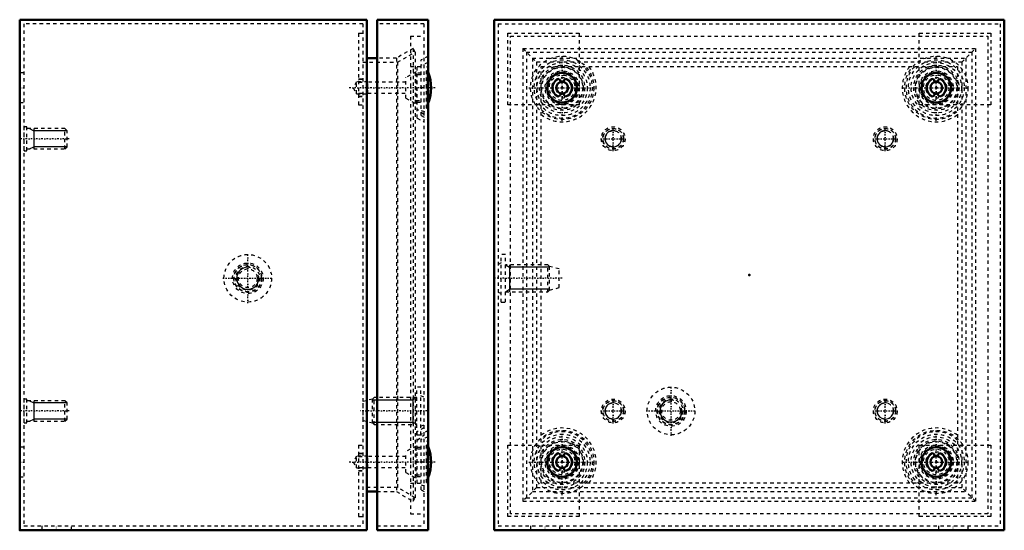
# Model space of a CAD drawing. Header units: millimetres. Extents: x -1 to 633, y -1 to 477.
# Tile 2 of 2: x 343 to 633, y 139 to 289. Entities that reach past the tile are written whole.
import ezdxf

# ---------------------------------------------------------------- set-up
doc = ezdxf.new("R2010")
doc.units = ezdxf.units.MM
doc.linetypes.add('Center', pattern=[1.5, 0.45, -0.5, 0.05, -0.5])
doc.linetypes.add('Dashed', pattern=[2, 1, -1])
for name, color, linetype, lineweight in [('2d ConnectionPoints', 7, 'Continuous', 50), ('AM_0', 7, 'Continuous', 50), ('AM_5', 3, 'Continuous', 25), ('AM_7', 7, 'Center', 25), ('AM_9', 6, 'Dashed', 25)]:
    doc.layers.add(name, color=color, linetype=linetype, lineweight=lineweight)

# ---------------------------------------------------------------- blocks, each defined once
blk = doc.blocks.new('19_STBXXXXXX_0__03_1_0_in_STB151512_0__1300')
at = {"layer": 'AM_0'}
blk.add_arc((452.19, 159.43), 11.91, 337.5869, 22.4131, dxfattribs=at)
at = {"layer": 'AM_7'}
blk.add_line((465.25, 159.43), (440.04, 159.43), dxfattribs=at)
at = {"layer": 'AM_9'}
for p, q in [((463.2, 166.83), (461.2, 166.08)), ((463.2, 165.61), (462.7, 165.43)), ((462.7, 153.43), (462.7, 165.43)), ((459.7, 164.13), (456.7, 162.47)), ((456.7, 156.38), (456.7, 162.47)), ((459.7, 154.72), (459.7, 164.13)), ((461.2, 163.18), (459.7, 163.18)), ((463, 164.43), (462.7, 164.43)), ((463, 154.43), (463, 164.43)), ((442.2, 161.18), (441.19, 159.43)), ((441.19, 159.43), (442.2, 157.68)), ((445.49, 161.18), (442.2, 161.18)), ((442.2, 157.68), (442.2, 161.18)), ((445.49, 157.68), (445.49, 161.18)), ((456.7, 161.03), (445.49, 161.03)), ((442.2, 157.68), (445.49, 157.68)), ((445.49, 157.83), (456.7, 157.83)), ((456.7, 156.38), (459.7, 154.72)), ((459.7, 155.68), (461.2, 155.68)), ((462.7, 154.43), (463, 154.43)), ((461.2, 152.77), (463.2, 152.03)), ((462.7, 153.43), (463.2, 153.24))]:
    blk.add_line(p, q, dxfattribs=at)
for start, end in [(22.4131, 24.814), (335.186, 337.5869)]:
    blk.add_arc((452.19, 159.43), 11.91, start, end, dxfattribs=at)
blk = doc.blocks.new('20_STBXXXXXX_0__03_2_0_in_STB151512_0__1300')
at = {"layer": 'AM_0'}
blk.add_arc((452.19, 269.43), 11.91, 337.5869, 22.4131, dxfattribs=at)
at = {"layer": 'AM_7'}
blk.add_line((465.25, 269.43), (440.04, 269.43), dxfattribs=at)
at = {"layer": 'AM_9'}
for p, q in [((463.2, 276.83), (461.2, 276.08)), ((463.2, 275.61), (462.7, 275.43)), ((462.7, 263.43), (462.7, 275.43)), ((459.7, 274.13), (456.7, 272.47)), ((456.7, 266.38), (456.7, 272.47)), ((459.7, 264.72), (459.7, 274.13)), ((461.2, 273.18), (459.7, 273.18)), ((463, 274.43), (462.7, 274.43)), ((463, 264.43), (463, 274.43)), ((442.2, 271.18), (441.19, 269.43)), ((441.19, 269.43), (442.2, 267.68)), ((445.49, 271.18), (442.2, 271.18)), ((442.2, 267.68), (442.2, 271.18)), ((445.49, 267.68), (445.49, 271.18)), ((456.7, 271.03), (445.49, 271.03)), ((442.2, 267.68), (445.49, 267.68)), ((445.49, 267.83), (456.7, 267.83)), ((456.7, 266.38), (459.7, 264.72)), ((459.7, 265.68), (461.2, 265.68)), ((462.7, 264.43), (463, 264.43)), ((461.2, 262.77), (463.2, 262.03)), ((462.7, 263.43), (463.2, 263.24))]:
    blk.add_line(p, q, dxfattribs=at)
for start, end in [(22.4131, 24.814), (335.186, 337.5869)]:
    blk.add_arc((452.19, 269.43), 11.91, start, end, dxfattribs=at)
blk = doc.blocks.new('21_STB1515XX_0__02_0_in_STB151512_0__1300')
at = {"layer": 'AM_0'}
for p, q in [((448.2, 289.43), (448.2, 139.43)), ((448.2, 289.43), (463.2, 289.43)), ((463.2, 289.43), (463.2, 139.43)), ((448.2, 139.43), (463.2, 139.43))]:
    blk.add_line(p, q, dxfattribs=at)
at = {"layer": 'AM_5'}
for p, q in [((446.9, 177.66), (458.73, 177.66)), ((458.73, 178.43), (458.73, 170.43)), ((459.4, 178.1), (458.73, 177.66)), ((459.9, 178.43), (459.4, 178.1)), ((446.9, 171.19), (458.73, 171.19)), ((459.4, 170.75), (458.73, 171.19)), ((459.9, 170.43), (459.4, 170.75))]:
    blk.add_line(p, q, dxfattribs=at)
at = {"layer": 'AM_7'}
blk.add_line((462.9, 174.43), (443.21, 174.43), dxfattribs=at)
at = {"layer": 'AM_9'}
for p, q in [((462, 288.23), (448.2, 288.23)), ((462, 288.23), (462, 140.63)), ((458, 284.63), (462, 284.63)), ((458, 284.63), (458, 144.23)), ((463.2, 278.72), (461.2, 277.62)), ((458, 275.63), (462, 275.63)), ((460, 260.52), (460, 275.63)), ((461.2, 261.23), (461.2, 277.62)), ((461.2, 273.68), (460, 273.68)), ((460, 265.18), (461.2, 265.18)), ((462, 261.57), (460, 263.03)), ((461.2, 261.23), (463.2, 260.13)), ((460, 260.52), (462, 259.42)), ((459.9, 167.43), (459.9, 181.43)), ((461.1, 181.43), (459.9, 181.43)), ((461.1, 167.43), (461.1, 181.43)), ((446.9, 177.93), (444.1, 177.18)), ((444.1, 171.68), (444.1, 177.18)), ((447.4, 178.43), (446.9, 177.93)), ((446.9, 170.93), (446.9, 177.93)), ((459.9, 178.43), (447.4, 178.43)), ((447.4, 170.43), (447.4, 178.43)), ((462, 178.51), (461.1, 178.93)), ((444.1, 171.68), (446.9, 170.93)), ((446.9, 170.93), (447.4, 170.43)), ((447.4, 170.43), (459.9, 170.43)), ((462, 169.43), (460, 168.33)), ((460, 153.23), (460, 168.33)), ((461.1, 169.93), (462, 170.34)), ((463.2, 168.72), (461.2, 167.62)), ((459.9, 167.43), (461.1, 167.43)), ((460, 165.82), (462, 167.28)), ((461.2, 151.23), (461.2, 167.62)), ((461.2, 163.68), (460, 163.68)), ((460, 155.18), (461.2, 155.18)), ((458, 153.23), (462, 153.23)), ((461.2, 151.23), (463.2, 150.13)), ((458, 144.23), (462, 144.23)), ((448.2, 140.63), (462, 140.63))]:
    blk.add_line(p, q, dxfattribs=at)
blk = doc.blocks.new('22_STB151512_0__01_0_in_STB151512_0__1300')
at = {"layer": 'AM_0'}
for p, q in [((343.2, 289.43), (445.2, 289.43)), ((343.2, 289.43), (343.2, 139.43)), ((445.2, 289.43), (445.2, 139.43)), ((448.2, 278.13), (445.2, 278.13)), ((445.2, 150.73), (448.2, 150.73)), ((343.2, 139.43), (445.2, 139.43))]:
    blk.add_line(p, q, dxfattribs=at)
at = {"layer": 'AM_5'}
for p, q in [((346.05, 257.43), (347.3, 256.81)), ((347.3, 257.43), (347.3, 251.43)), ((357.05, 256.81), (347.3, 256.81)), ((346.05, 251.43), (347.3, 252.04)), ((357.05, 252.04), (347.3, 252.04)), ((346.05, 177.43), (347.3, 176.81)), ((347.3, 177.43), (347.3, 171.43)), ((357.05, 176.81), (347.3, 176.81)), ((346.05, 171.43), (347.3, 172.04)), ((357.05, 172.04), (347.3, 172.04))]:
    blk.add_line(p, q, dxfattribs=at)
blk.add_arc((410.2, 213.43), 3.23, 75, 15, dxfattribs=at)
at = {"layer": 'AM_7'}
for p, q in [((343.14, 269.43), (344.46, 269.43)), ((357.7, 254.43), (343.4, 254.43)), ((410.2, 206.08), (410.2, 220.78)), ((402.85, 213.43), (417.55, 213.43)), ((357.7, 174.43), (343.4, 174.43)), ((343.14, 159.43), (344.46, 159.43)), ((354, 139.37), (354, 140.69))]:
    blk.add_line(p, q, dxfattribs=at)
at = {"layer": 'AM_9'}
for p, q in [((444, 288.23), (344.4, 288.23)), ((344.4, 288.23), (344.4, 140.63)), ((444, 288.23), (444, 140.63)), ((442.8, 285.43), (444, 285.43)), ((442.8, 285.43), (442.8, 264.43)), ((458.8, 280.95), (453.9, 278.13)), ((459.4, 279.91), (458.8, 280.95)), ((458.8, 280.95), (458.8, 147.9)), ((453.9, 278.13), (448.2, 278.13)), ((453.9, 278.13), (453.9, 150.73)), ((454.22, 276.93), (459.4, 279.91)), ((459.4, 279.91), (459.4, 148.94)), ((444, 276.93), (454.22, 276.93)), ((454.22, 276.93), (454.22, 151.93)), ((344.4, 273.78), (343.2, 273.78)), ((442.8, 272.03), (444, 272.03)), ((442.8, 272.02), (444, 272.02)), ((442.8, 271.93), (444, 271.93)), ((442.8, 271.03), (444, 271.03)), ((442.8, 267.83), (444, 267.83)), ((442.8, 266.93), (444, 266.93)), ((442.8, 266.83), (444, 266.83)), ((442.8, 266.82), (444, 266.82)), ((343.2, 265.08), (344.4, 265.08)), ((442.8, 264.43), (444, 264.43)), ((344.45, 257.93), (344.4, 257.49)), ((344.45, 250.93), (344.45, 257.93)), ((345.25, 257.93), (344.45, 257.93)), ((345.25, 250.93), (345.25, 257.93)), ((356.44, 257.43), (345.25, 257.43)), ((357.05, 256.81), (356.44, 257.43)), ((356.44, 251.43), (356.44, 257.43)), ((357.05, 252.04), (357.05, 256.81)), ((356.44, 251.43), (357.05, 252.04)), ((344.4, 251.36), (344.45, 250.93)), ((344.45, 250.93), (345.25, 250.93)), ((345.25, 251.43), (356.44, 251.43)), ((344.45, 177.93), (344.4, 177.49)), ((344.45, 170.93), (344.45, 177.93)), ((345.25, 177.93), (344.45, 177.93)), ((345.25, 170.93), (345.25, 177.93)), ((356.44, 177.43), (345.25, 177.43)), ((356.44, 171.43), (356.44, 177.43)), ((357.05, 176.81), (356.44, 177.43)), ((357.05, 172.04), (357.05, 176.81)), ((344.4, 171.36), (344.45, 170.93)), ((344.45, 170.93), (345.25, 170.93)), ((345.25, 171.43), (356.44, 171.43)), ((356.44, 171.43), (357.05, 172.04)), ((344.4, 163.78), (343.2, 163.78)), ((442.8, 164.43), (442.8, 143.43)), ((442.8, 164.43), (444, 164.43)), ((442.8, 162.03), (444, 162.03)), ((442.8, 162.02), (444, 162.02)), ((442.8, 161.93), (444, 161.93)), ((442.8, 161.03), (444, 161.03)), ((442.8, 157.83), (444, 157.83)), ((442.8, 156.92), (444, 156.92)), ((442.8, 156.83), (444, 156.83)), ((442.8, 156.82), (444, 156.82)), ((343.2, 155.08), (344.4, 155.08)), ((454.22, 151.93), (444, 151.93)), ((448.2, 150.73), (453.9, 150.73)), ((453.9, 150.73), (458.8, 147.9)), ((459.4, 148.94), (454.22, 151.93)), ((458.8, 147.9), (459.4, 148.94)), ((442.8, 143.43), (444, 143.43)), ((344.4, 140.63), (444, 140.63)), ((349.65, 140.63), (349.65, 139.43)), ((358.35, 139.43), (358.35, 140.63))]:
    blk.add_line(p, q, dxfattribs=at)
for radius in [7, 4.5, 4.08, 4, 3.5, 2.75]:
    blk.add_circle((410.2, 213.43), radius, dxfattribs=at)
blk = doc.blocks.new('23_STBXXXXXX_0__03_1_0_in_STB151512_0__1300')
at = {"layer": 'AM_0'}
blk.add_circle((612.63, 159.43), 1.75, dxfattribs=at)
at = {"layer": 'AM_9'}
for radius in [7.4, 6.65, 6.19, 6, 5, 4.71, 3.75, 3.04, 1.6]:
    blk.add_circle((612.63, 159.43), radius, dxfattribs=at)
blk = doc.blocks.new('24_STBXXXXXX_0__03_2_0_in_STB151512_0__1300')
at = {"layer": 'AM_0'}
blk.add_circle((502.63, 159.43), 1.75, dxfattribs=at)
at = {"layer": 'AM_9'}
for radius in [7.4, 6.65, 6.19, 6, 5, 4.71, 3.75, 3.04, 1.6]:
    blk.add_circle((502.63, 159.43), radius, dxfattribs=at)
blk = doc.blocks.new('25_STBXXXXXX_0__03_3_0_in_STB151512_0__1300')
at = {"layer": 'AM_0'}
blk.add_circle((612.63, 269.43), 1.75, dxfattribs=at)
at = {"layer": 'AM_9'}
for radius in [7.4, 6.65, 6.19, 6, 5, 4.71, 3.75, 3.04, 1.6]:
    blk.add_circle((612.63, 269.43), radius, dxfattribs=at)
blk = doc.blocks.new('26_STBXXXXXX_0__03_4_0_in_STB151512_0__1300')
at = {"layer": 'AM_0'}
blk.add_circle((502.63, 269.43), 1.75, dxfattribs=at)
at = {"layer": 'AM_9'}
for radius in [7.4, 6.65, 6.19, 6, 5, 4.71, 3.75, 3.04, 1.6]:
    blk.add_circle((502.63, 269.43), radius, dxfattribs=at)
blk = doc.blocks.new('27_STB1515XX_0__02_0_in_STB151512_0__1300')
at = {"layer": 'AM_5'}
blk.add_arc((534.63, 174.43), 3.23, 75, 15, dxfattribs=at)
at = {"layer": 'AM_7'}
for p, q in [((502.63, 259.66), (502.63, 279.19)), ((612.63, 259.66), (612.63, 279.19)), ((492.86, 269.43), (512.39, 269.43)), ((602.86, 269.43), (622.39, 269.43)), ((534.63, 167.08), (534.63, 181.78)), ((527.28, 174.43), (541.98, 174.43)), ((502.63, 149.66), (502.63, 169.19)), ((612.63, 149.66), (612.63, 169.19)), ((492.86, 159.43), (512.39, 159.43)), ((602.86, 159.43), (622.39, 159.43))]:
    blk.add_line(p, q, dxfattribs=at)
at = {"layer": 'AM_9'}
for p, q in [((487.43, 284.63), (627.83, 284.63)), ((487.43, 144.23), (487.43, 284.63)), ((627.83, 284.63), (627.83, 144.23)), ((496.43, 275.63), (618.83, 275.63)), ((496.43, 153.23), (496.43, 275.63)), ((618.83, 275.63), (618.83, 153.23)), ((618.83, 153.23), (496.43, 153.23)), ((627.83, 144.23), (487.43, 144.23))]:
    blk.add_line(p, q, dxfattribs=at)
for centre, radius in [((502.63, 269.43), 9.3), ((612.63, 269.43), 9.3), ((502.63, 269.43), 8.2), ((612.63, 269.43), 8.2), ((502.63, 269.43), 4.25), ((612.63, 269.43), 4.25), ((534.63, 174.43), 7), ((534.63, 174.43), 4.5), ((534.63, 174.43), 4.08), ((534.63, 174.43), 4), ((534.63, 174.43), 3.5), ((534.63, 174.43), 2.75), ((502.63, 159.43), 9.3), ((612.63, 159.43), 9.3), ((502.63, 159.43), 8.2), ((612.63, 159.43), 8.2), ((502.63, 159.43), 4.25), ((612.63, 159.43), 4.25)]:
    blk.add_circle(centre, radius, dxfattribs=at)
for centre, radius, start, end in [((502.63, 269.43), 10.01, 231.7268, 38.2732), ((502.63, 269.43), 8.91, 225.902, 44.098), ((612.63, 269.43), 10.01, 141.7268, 308.2732), ((612.63, 269.43), 8.91, 135.902, 314.098), ((502.63, 159.43), 10.01, 321.7268, 128.2732), ((502.63, 159.43), 8.91, 315.902, 134.098), ((612.63, 159.43), 10.01, 51.7268, 218.2732), ((612.63, 159.43), 8.91, 45.902, 224.098)]:
    blk.add_arc(centre, radius, start, end, dxfattribs=at)
blk = doc.blocks.new('28_STB151512_0__01_0_in_STB151512_0__1300')
at = {"layer": 'AM_0'}
for p, q in [((482.63, 289.43), (632.63, 289.43)), ((482.63, 289.43), (482.63, 139.43)), ((632.63, 289.43), (632.63, 139.43)), ((501.33, 271.92), (501.71, 272.03)), ((503.54, 272.02), (503.92, 271.92)), ((611.33, 271.92), (611.71, 272.02)), ((613.54, 272.03), (613.92, 271.92)), ((501.71, 266.82), (501.33, 266.92)), ((503.92, 266.92), (503.54, 266.83)), ((611.71, 266.83), (611.33, 266.92)), ((613.92, 266.92), (613.54, 266.82)), ((501.33, 161.93), (501.71, 162.03)), ((503.54, 162.02), (503.92, 161.93)), ((611.33, 161.93), (611.71, 162.02)), ((613.54, 162.03), (613.92, 161.93)), ((501.71, 156.82), (501.33, 156.92)), ((503.92, 156.92), (503.54, 156.83)), ((611.71, 156.83), (611.33, 156.92)), ((613.92, 156.92), (613.54, 156.82)), ((482.63, 139.43), (632.63, 139.43))]:
    blk.add_line(p, q, dxfattribs=at)
for centre in [(502.63, 269.43), (612.63, 269.43), (502.63, 159.43), (612.63, 159.43)]:
    blk.add_circle(centre, 4.35, dxfattribs=at)
for centre, radius, start, end in [((502.59, 269.43), 2.8, 116.7643, 243.2345), ((500.45, 270.75), 1.8, 12.135, 45.295), ((504.8, 270.74), 1.8, 134.6496, 167.8167), ((502.66, 269.43), 2.8, 296.7643, 63.2334), ((612.59, 269.43), 2.8, 116.7666, 243.2357), ((610.45, 270.74), 1.8, 12.1833, 45.3504), ((614.8, 270.75), 1.8, 134.705, 167.865), ((612.66, 269.43), 2.8, 296.7655, 63.2357), ((500.45, 268.1), 1.8, 314.7049, 347.8646), ((504.8, 268.11), 1.8, 192.1824, 225.3502), ((610.45, 268.11), 1.8, 314.6498, 347.8176), ((614.8, 268.1), 1.8, 192.1354, 225.2951), ((502.59, 159.43), 2.8, 116.7655, 243.2357), ((500.45, 160.75), 1.8, 12.1354, 45.2951), ((504.8, 160.74), 1.8, 134.6498, 167.8176), ((502.66, 159.43), 2.8, 296.7666, 63.2357), ((612.59, 159.43), 2.8, 116.7643, 243.2334), ((610.45, 160.74), 1.8, 12.1824, 45.3502), ((614.8, 160.75), 1.8, 134.7049, 167.8646), ((612.66, 159.43), 2.8, 296.7643, 63.2345), ((500.45, 158.1), 1.8, 314.705, 347.865), ((504.8, 158.11), 1.8, 192.1833, 225.3504), ((610.45, 158.11), 1.8, 314.6496, 347.8167), ((614.8, 158.1), 1.8, 192.135, 225.295)]:
    blk.add_arc(centre, radius, start, end, dxfattribs=at)
at = {"layer": 'AM_5'}
for p, q in [((485.93, 217.43), (487.1, 216.66)), ((487.1, 217.43), (487.1, 209.43)), ((498.93, 216.66), (487.1, 216.66)), ((485.93, 209.43), (487.1, 210.19)), ((498.93, 210.19), (487.1, 210.19))]:
    blk.add_line(p, q, dxfattribs=at)
for centre in [(517.63, 254.43), (597.63, 254.43), (517.63, 174.43), (597.63, 174.43)]:
    blk.add_arc(centre, 2.39, 75, 15, dxfattribs=at)
at = {"layer": 'AM_7'}
for p, q in [((517.63, 250.75), (517.63, 258.1)), ((597.63, 250.75), (597.63, 258.1)), ((513.95, 254.43), (521.3, 254.43)), ((593.95, 254.43), (601.3, 254.43)), ((502.62, 213.43), (482.93, 213.43)), ((517.63, 170.75), (517.63, 178.1)), ((597.63, 170.75), (597.63, 178.1)), ((513.95, 174.43), (521.3, 174.43)), ((593.95, 174.43), (601.3, 174.43)), ((497.63, 139.37), (497.63, 140.69)), ((617.63, 139.37), (617.63, 140.69))]:
    blk.add_line(p, q, dxfattribs=at)
at = {"layer": 'AM_9'}
for p, q in [((483.83, 288.23), (483.83, 140.63)), ((483.83, 288.23), (631.43, 288.23)), ((631.43, 288.23), (631.43, 140.63)), ((486.63, 264.43), (486.63, 285.43)), ((486.63, 285.43), (507.63, 285.43)), ((507.63, 285.43), (507.63, 264.43)), ((607.63, 264.43), (607.63, 285.43)), ((607.63, 285.43), (628.63, 285.43)), ((628.63, 285.43), (628.63, 264.43)), ((491.1, 280.95), (495.13, 276.93)), ((491.1, 280.95), (491.1, 147.9)), ((491.1, 280.95), (624.15, 280.95)), ((620.13, 276.93), (624.15, 280.95)), ((624.15, 280.95), (624.15, 147.9)), ((492.14, 279.91), (492.14, 148.94)), ((492.14, 279.91), (623.11, 279.91)), ((493.93, 278.13), (493.93, 150.73)), ((493.93, 278.13), (621.33, 278.13)), ((621.33, 278.13), (621.33, 150.73)), ((623.11, 279.91), (623.11, 148.94)), ((495.13, 276.93), (495.13, 151.93)), ((620.13, 276.93), (495.13, 276.93)), ((620.13, 276.93), (620.13, 151.93)), ((502.23, 271.03), (503.03, 271.03)), ((612.23, 271.03), (613.03, 271.03)), ((503.03, 267.83), (502.23, 267.83)), ((613.03, 267.83), (612.23, 267.83)), ((507.63, 264.43), (486.63, 264.43)), ((628.63, 264.43), (607.63, 264.43)), ((484.73, 206.43), (484.73, 220.43)), ((485.93, 220.43), (484.73, 220.43)), ((485.93, 206.43), (485.93, 220.43)), ((484.73, 217.93), (483.83, 217.51)), ((498.43, 217.43), (485.93, 217.43)), ((498.93, 216.93), (498.43, 217.43)), ((498.43, 209.43), (498.43, 217.43)), ((501.73, 216.18), (498.93, 216.93)), ((498.93, 209.93), (498.93, 216.93)), ((501.73, 210.68), (501.73, 216.18)), ((483.83, 209.34), (484.73, 208.93)), ((485.93, 209.43), (498.43, 209.43)), ((498.43, 209.43), (498.93, 209.93)), ((498.93, 209.93), (501.73, 210.68)), ((484.73, 206.43), (485.93, 206.43)), ((486.63, 164.43), (507.63, 164.43)), ((486.63, 143.43), (486.63, 164.43)), ((507.63, 164.43), (507.63, 143.43)), ((607.63, 164.43), (628.63, 164.43)), ((607.63, 143.43), (607.63, 164.43)), ((628.63, 164.43), (628.63, 143.43)), ((502.23, 161.03), (503.03, 161.03)), ((612.23, 161.03), (613.03, 161.03)), ((503.03, 157.83), (502.23, 157.83)), ((613.03, 157.83), (612.23, 157.83)), ((495.13, 151.93), (491.1, 147.9)), ((493.93, 150.73), (621.33, 150.73)), ((495.13, 151.93), (620.13, 151.93)), ((624.15, 147.9), (620.13, 151.93)), ((491.1, 147.9), (624.15, 147.9)), ((492.14, 148.94), (623.11, 148.94)), ((507.63, 143.43), (486.63, 143.43)), ((628.63, 143.43), (607.63, 143.43)), ((483.83, 140.63), (631.43, 140.63)), ((493.28, 140.63), (493.28, 139.43)), ((501.98, 139.43), (501.98, 140.63)), ((613.28, 140.63), (613.28, 139.43)), ((621.98, 139.43), (621.98, 140.63))]:
    blk.add_line(p, q, dxfattribs=at)
for centre, radius in [((517.63, 254.43), 3.5), ((597.63, 254.43), 3.5), ((517.63, 254.43), 3.06), ((517.63, 254.43), 3), ((517.63, 254.43), 2.39), ((597.63, 254.43), 3.06), ((597.63, 254.43), 3), ((597.63, 254.43), 2.39), ((517.63, 174.43), 3.5), ((517.63, 174.43), 3.06), ((517.63, 174.43), 3), ((517.63, 174.43), 2.39), ((597.63, 174.43), 3.5), ((597.63, 174.43), 3.06), ((597.63, 174.43), 3), ((597.63, 174.43), 2.39)]:
    blk.add_circle(centre, radius, dxfattribs=at)
for centre, start, end in [((500.45, 270.75), 8.9217, 12.135), ((504.8, 270.74), 167.8167, 171.0298), ((610.45, 270.74), 8.9702, 12.1833), ((614.8, 270.75), 167.865, 171.0783), ((500.45, 268.1), 347.8646, 351.0779), ((504.8, 268.11), 188.9692, 192.1824), ((610.45, 268.11), 347.8176, 351.0308), ((614.8, 268.1), 188.9221, 192.1354), ((500.45, 160.75), 8.9221, 12.1354), ((504.8, 160.74), 167.8176, 171.0308), ((610.45, 160.74), 8.9692, 12.1824), ((614.8, 160.75), 167.8646, 171.0779), ((500.45, 158.1), 347.865, 351.0783), ((504.8, 158.11), 188.9702, 192.1833), ((610.45, 158.11), 347.8167, 351.0298), ((614.8, 158.1), 188.9217, 192.135)]:
    blk.add_arc(centre, 1.8, start, end, dxfattribs=at)

msp = doc.modelspace()

# ---------------------------------------------------------------- linework, layer by layer
at = {"layer": '2d ConnectionPoints'}
for p in [(461.2, 269.425), (502.625, 269.425), (502.625, 269.425), (612.625, 269.425), (612.625, 269.425), (463.2, 214.425), (557.625, 214.425), (557.625, 214.425), (461.2, 159.425), (502.625, 159.425), (502.625, 159.425), (612.625, 159.425), (343.2, 139.425), (557.625, 139.425)]:
    msp.add_point(p, dxfattribs=at)

# ---------------------------------------------------------------- block references
for name in ['22_STB151512_0__01_0_in_STB151512_0__1300', '21_STB1515XX_0__02_0_in_STB151512_0__1300', '28_STB151512_0__01_0_in_STB151512_0__1300', '27_STB1515XX_0__02_0_in_STB151512_0__1300', '20_STBXXXXXX_0__03_2_0_in_STB151512_0__1300', '26_STBXXXXXX_0__03_4_0_in_STB151512_0__1300', '25_STBXXXXXX_0__03_3_0_in_STB151512_0__1300', '19_STBXXXXXX_0__03_1_0_in_STB151512_0__1300', '24_STBXXXXXX_0__03_2_0_in_STB151512_0__1300', '23_STBXXXXXX_0__03_1_0_in_STB151512_0__1300']:
    msp.add_blockref(name, (0, 0))

doc.saveas('drawing.dxf')
